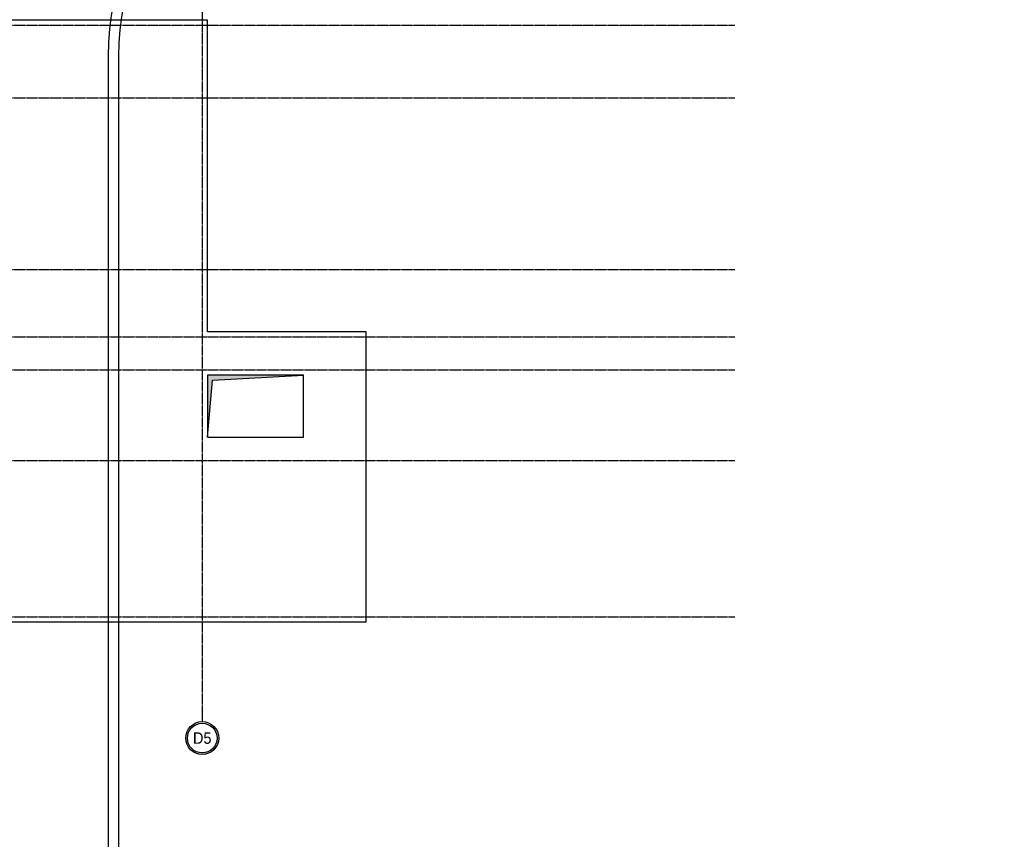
# Model space of a CAD drawing. Extents: x -7228 to 74941, y -112898 to 85621.
# Tile 77 of 256: x 52544 to 54459, y -63913 to -62320. Entities that reach past the tile are written whole.
import ezdxf
from ezdxf.enums import TextEntityAlignment as Align

# ---------------------------------------------------------------- set-up
doc = ezdxf.new("R2010")
doc.units = 0
doc.linetypes.add('CENTER', pattern=[2, 1.25, -0.25, 0.25, -0.25])
doc.linetypes.add('DASHED2', pattern=[0.375, 0.25, -0.125])
doc.layers.get('0').update_dxf_attribs({"color": 101, "linetype": 'CONTINUOUS'})
for name, color, linetype in [('Os-osie glowne', 1, 'CENTER'), ('Os-osie-opis', 16, 'CONTINUOUS'), ('Pzt-chodniki', 8, 'CONTINUOUS'), ('W-idok nad', 5, 'DASHED2'), ('W-otwor-strop', 1, 'CONTINUOUS')]:
    doc.layers.add(name, color=color, linetype=linetype)
doc.styles.add('dwg_opis duży', font='ARIAL.TTF', dxfattribs={"width": 0.9})

# ---------------------------------------------------------------- blocks, each defined once
blk = doc.blocks.new('_opis_osi_liczbowy')
blk.add_hatch(color=256).paths.add_polyline_path([(32, 32), (32, 28.8, -1), (32, -28.8), (32, -32, 1)])
for radius in [32, 28.8]:
    blk.add_circle((32, 0), radius)
at = {"style": 'dwg_opis duży', "width": 0.9}
blk.add_attdef('AXNAMEH', text='', height=22.4, rotation=90, dxfattribs=at).set_placement((32, 0), align=Align.MIDDLE_CENTER)

msp = doc.modelspace()

# ---------------------------------------------------------------- hatches: boundary and pattern name
at = {"layer": 'W-otwor-strop'}
h = msp.add_hatch(color=256, dxfattribs=at)
h.paths.add_polyline_path([(53095.547, -63010.509), (52908.547, -63010.509), (52908.547, -63067.012), (52914.358, -63067.012), (52918.547, -63020.509)])
h.paths.add_polyline_path([(52914.358, -63067.012), (52908.547, -63067.012), (52908.547, -63131.509)])

# ---------------------------------------------------------------- linework, layer by layer
at = {"layer": 'Os-osie glowne'}
for points in [[(52898.547, -62105.509), (52898.547, -63668.4)], [(50708.547, -62330.509), (53934.224, -62330.509)], [(50708.547, -62471.509), (53934.224, -62471.509)], [(50708.547, -62805.509), (53934.224, -62805.509)], [(50708.547, -62936.509), (53934.224, -62936.509)], [(50708.547, -63000.509), (53934.224, -63000.509)], [(50708.547, -63176.509), (53934.224, -63176.509)], [(50708.547, -63480.509), (53934.224, -63480.509)]]:
    msp.add_lwpolyline(points, dxfattribs=at)
at = {"layer": 'Os-osie-opis'}
msp.add_lwpolyline([(52898.547, -63668.4), (52898.547, -63684.4)], dxfattribs=at)
at = {"layer": 'Pzt-chodniki'}
msp.add_line((52715.547, -62390.509), (52715.547, -67020.666), dxfattribs=at)
msp.add_lwpolyline([(57530.112, -61890.509), (53235.547, -61890.509, 0.41421356), (52735.547, -62390.509), (52735.547, -67020.666, 0.41421573), (53035.55, -67320.666), (57549.982, -67320.632, 0.41541666), (57849.977, -67019.399), (57830.109, -62189.275)], format="xyb", dxfattribs=at)
for radius in [1040, 1020, 520]:
    msp.add_arc((53235.547, -62390.509), radius, 90, 180, dxfattribs=at)
at = {"layer": 'W-idok nad', "ltscale": 5}
for p, q in [((52908.547, -62320.505), (52108.547, -62320.505)), ((52908.547, -62926.509), (52908.547, -62320.505)), ((53217.547, -62926.509), (52908.547, -62926.509)), ((53217.547, -63490.509), (53217.547, -62926.509)), ((52108.547, -63490.504), (53217.547, -63490.509))]:
    msp.add_line(p, q, dxfattribs=at)
at = {"layer": 'W-otwor-strop'}
msp.add_lwpolyline([(53095.547, -63131.509), (53095.547, -63010.509), (52908.547, -63010.509), (52908.547, -63131.509)], close=True, dxfattribs=at)
msp.add_lwpolyline([(52908.547, -63131.509), (52918.547, -63020.509), (53095.547, -63010.509)], dxfattribs=at)

# ---------------------------------------------------------------- block references
at = {"layer": 'Os-osie-opis', "rotation": 270}
msp.add_blockref('_opis_osi_liczbowy', (52898.547, -63684.4), dxfattribs=at).add_auto_attribs({'AXNAMEH': 'D5'})

doc.saveas('drawing.dxf')
